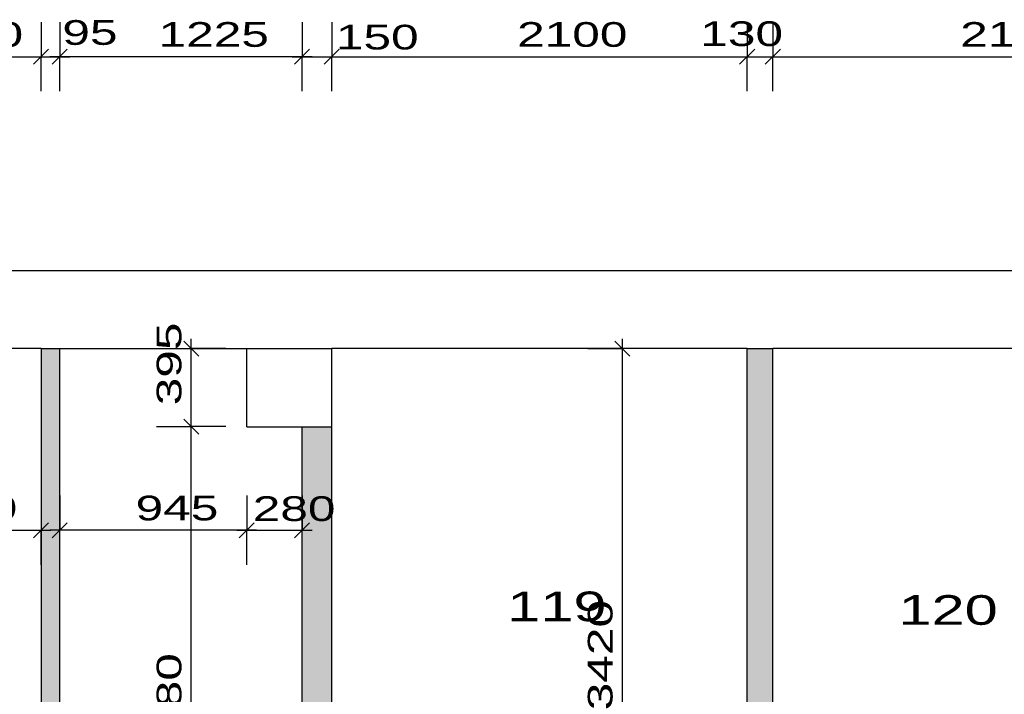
# Model space of a CAD drawing. Extents: x -196363 to 396902, y -489949 to -260582.
# Tile 91 of 256: x 116556 to 121534, y -378416 to -375005. Entities that reach past the tile are written whole.
import ezdxf

# ---------------------------------------------------------------- set-up
doc = ezdxf.new("R2010")
doc.units = 0
doc.header["$MEASUREMENT"] = 0
for name, color, linetype in [('bourani', 15, 'Continuous'), ('koty', 1, 'Continuous'), ('legenda', 1, 'Continuous'), ('noszdiv', 1, 'Continuous'), ('srafbourani', 15, 'Continuous')]:
    doc.layers.add(name, color=color, linetype=linetype)
doc.styles.add('SPIRITTXTSTYLE1', font='ROMAN')
doc.styles.add('SPIRITTXTSTYLE2', font='txt')
doc.dimstyles.new('SPIRITSTYLE126', dxfattribs={"dimtxt": 125, "dimasz": 12.7, "dimexe": 175, "dimexo": 134.165619, "dimgap": 50, "dimtad": 1, "dimdec": 3, "dimzin": 0, "dimdsep": 46, "dimlunit": 7, "dimtxsty": 'SPIRITTXTSTYLE1', "dimblk1": '_TICKMARKS126', "dimblk2": '_TICKMARKS126', "dimsah": 1, "dimcen": 0.09, "dimdle": 50, "dimclrd": 1, "dimclre": 1, "dimclrt": 1, "dimadec": 0, "dimazin": 0, "dimtfac": 1, "dimtdec": 4, "dimtofl": 0, "dimtmove": 1, "dimatfit": 0, "dimfxl": 0, "dimtolj": 1, "dimtzin": 0, "dimarcsym": 0})
doc.dimstyles.new('SPIRITSTYLE130', dxfattribs={"dimtxt": 125, "dimasz": 12.7, "dimexe": 175, "dimexo": 343.839661, "dimgap": 50, "dimtad": 1, "dimdec": 3, "dimzin": 0, "dimdsep": 46, "dimlunit": 7, "dimtxsty": 'SPIRITTXTSTYLE1', "dimblk1": '_TICKMARKS130', "dimblk2": '_TICKMARKS130', "dimsah": 1, "dimcen": 0.09, "dimdle": 50, "dimclrd": 1, "dimclre": 1, "dimclrt": 1, "dimadec": 0, "dimazin": 0, "dimtfac": 1, "dimtdec": 4, "dimtofl": 0, "dimtmove": 1, "dimatfit": 0, "dimfxl": 0, "dimtolj": 1, "dimtzin": 0, "dimarcsym": 0})
doc.dimstyles.new('SPIRITSTYLE131', dxfattribs={"dimtxt": 125, "dimasz": 12.7, "dimexe": 175, "dimexo": 348.875, "dimgap": 50, "dimtad": 1, "dimdec": 3, "dimzin": 0, "dimdsep": 46, "dimlunit": 7, "dimtxsty": 'SPIRITTXTSTYLE1', "dimblk1": '_TICKMARKS131', "dimblk2": '_TICKMARKS131', "dimsah": 1, "dimcen": 0.09, "dimdle": 50, "dimclrd": 1, "dimclre": 1, "dimclrt": 1, "dimadec": 0, "dimazin": 0, "dimtfac": 1, "dimtdec": 4, "dimtofl": 0, "dimtmove": 1, "dimatfit": 0, "dimfxl": 0, "dimtolj": 1, "dimtzin": 0, "dimarcsym": 0})
doc.dimstyles.new('SPIRITSTYLE348', dxfattribs={"dimtxt": 125, "dimasz": 12.7, "dimexe": 175, "dimexo": 184.370316, "dimgap": 50, "dimtad": 1, "dimdec": 3, "dimzin": 0, "dimdsep": 46, "dimlunit": 7, "dimtxsty": 'SPIRITTXTSTYLE1', "dimblk1": '_TICKMARKS348', "dimblk2": '_TICKMARKS348', "dimsah": 1, "dimcen": 0.09, "dimdle": 50, "dimclrd": 1, "dimclre": 1, "dimclrt": 1, "dimadec": 0, "dimazin": 0, "dimtfac": 1, "dimtdec": 4, "dimtofl": 0, "dimtmove": 1, "dimatfit": 0, "dimfxl": 0, "dimtolj": 1, "dimtzin": 0, "dimarcsym": 0})
doc.dimstyles.new('SPIRITSTYLE349', dxfattribs={"dimtxt": 125, "dimasz": 12.7, "dimexe": 175, "dimexo": 245.389847, "dimgap": 50, "dimtad": 1, "dimdec": 3, "dimzin": 0, "dimdsep": 46, "dimlunit": 7, "dimtxsty": 'SPIRITTXTSTYLE1', "dimblk1": '_TICKMARKS349', "dimblk2": '_TICKMARKS349', "dimsah": 1, "dimcen": 0.09, "dimdle": 50, "dimclrd": 1, "dimclre": 1, "dimclrt": 1, "dimadec": 0, "dimazin": 0, "dimtfac": 1, "dimtdec": 4, "dimtofl": 0, "dimtmove": 1, "dimatfit": 0, "dimfxl": 0, "dimtolj": 1, "dimtzin": 0, "dimarcsym": 0})
doc.dimstyles.new('SPIRITSTYLE350', dxfattribs={"dimtxt": 125, "dimasz": 12.7, "dimexe": 175, "dimexo": 105.392189, "dimgap": 50, "dimtad": 1, "dimdec": 3, "dimzin": 0, "dimdsep": 46, "dimlunit": 7, "dimtxsty": 'SPIRITTXTSTYLE1', "dimblk1": '_TICKMARKS350', "dimblk2": '_TICKMARKS350', "dimsah": 1, "dimcen": 0.09, "dimdle": 50, "dimclrd": 1, "dimclre": 1, "dimclrt": 1, "dimadec": 0, "dimazin": 0, "dimtfac": 1, "dimtdec": 4, "dimtofl": 0, "dimtmove": 1, "dimatfit": 0, "dimfxl": 0, "dimtolj": 1, "dimtzin": 0, "dimarcsym": 0})
doc.dimstyles.new('SPIRITSTYLE73', dxfattribs={"dimtxt": 125, "dimasz": 12.7, "dimexe": 175, "dimexo": 1700.904053, "dimgap": 50, "dimtad": 1, "dimdec": 3, "dimzin": 0, "dimdsep": 46, "dimlunit": 7, "dimtxsty": 'SPIRITTXTSTYLE1', "dimblk1": '_TICKMARKS73', "dimblk2": '_TICKMARKS73', "dimsah": 1, "dimcen": 0.09, "dimdle": 50, "dimclrd": 1, "dimclre": 1, "dimclrt": 1, "dimadec": 0, "dimazin": 0, "dimtfac": 1, "dimtdec": 4, "dimtofl": 0, "dimtmove": 1, "dimatfit": 0, "dimfxl": 0, "dimtolj": 1, "dimtzin": 0, "dimarcsym": 0})
doc.dimstyles.new('SPIRITSTYLE74', dxfattribs={"dimtxt": 125, "dimasz": 12.7, "dimexe": 175, "dimexo": 1300.903687, "dimgap": 50, "dimtad": 1, "dimdec": 3, "dimzin": 0, "dimdsep": 46, "dimlunit": 7, "dimtxsty": 'SPIRITTXTSTYLE1', "dimblk1": '_TICKMARKS74', "dimblk2": '_TICKMARKS74', "dimsah": 1, "dimcen": 0.09, "dimdle": 50, "dimclrd": 1, "dimclre": 1, "dimclrt": 1, "dimadec": 0, "dimazin": 0, "dimtfac": 1, "dimtdec": 4, "dimtofl": 0, "dimtmove": 1, "dimatfit": 0, "dimfxl": 0, "dimtolj": 1, "dimtzin": 0, "dimarcsym": 0})
doc.dimstyles.new('SPIRITSTYLE75', dxfattribs={"dimtxt": 125, "dimasz": 12.7, "dimexe": 175, "dimexo": 1695.868774, "dimgap": 50, "dimtad": 1, "dimdec": 3, "dimzin": 0, "dimdsep": 46, "dimlunit": 7, "dimtxsty": 'SPIRITTXTSTYLE1', "dimblk1": '_TICKMARKS75', "dimblk2": '_TICKMARKS75', "dimsah": 1, "dimcen": 0.09, "dimdle": 50, "dimclrd": 1, "dimclre": 1, "dimclrt": 1, "dimadec": 0, "dimazin": 0, "dimtfac": 1, "dimtdec": 4, "dimtofl": 0, "dimtmove": 1, "dimatfit": 0, "dimfxl": 0, "dimtolj": 1, "dimtzin": 0, "dimarcsym": 0})
pattern_1 = [(45.000008, (858026.688, -24615.152), (-8.41899395, 25.25696945), [0, -23.8125])]

# ---------------------------------------------------------------- blocks, each defined once
blk = doc.blocks.new('_TICKMARKS73')
at = {"color": 1, "linetype": 'Continuous'}
blk.add_line((-3, -3), (3, 3), dxfattribs=at)
blk = doc.blocks.new('*D695')
at = {"color": 1, "linetype": 'Continuous', "ltscale": 300}
for p, q in [((115594.2, -375017, 1723.8), (115594.2, -375192, 1723.8)), ((116664.2, -375017, 1723.8), (116664.2, -375192, 1723.8)), ((115544.2, -375192, 1723.8), (116714.2, -375192, 1723.8)), ((115594.2, -375367, 1723.8), (115594.2, -375192, 1723.8)), ((116664.2, -375367, 1723.8), (116664.2, -375192, 1723.8))]:
    blk.add_line(p, q, dxfattribs=at)
at = {"color": 1, "linetype": 'Continuous', "ltscale": 300, "xscale": 12.69999980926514, "yscale": 12.69999980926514, "zscale": 12.69999980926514, "rotation": 180.0000050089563}
blk.add_blockref('_TICKMARKS73', (115594.2, -375192, 1723.8), dxfattribs=at)
at = {"color": 1, "linetype": 'Continuous', "ltscale": 300, "xscale": 12.69999980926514, "yscale": 12.69999980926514, "zscale": 12.69999980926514}
blk.add_blockref('_TICKMARKS73', (116664.2, -375192, 1723.8), dxfattribs=at)
at = {"color": 1, "linetype": 'Continuous', "ltscale": 300, "style": 'SPIRITTXTSTYLE1', "width": 1.5}
blk.add_text('1070', height=125, dxfattribs=at).set_placement((116016.1, -375142, 1723.8))
blk = doc.blocks.new('_TICKMARKS74')
at = {"color": 1, "linetype": 'Continuous'}
blk.add_line((-3, -3), (3, 3), dxfattribs=at)
blk = doc.blocks.new('*D696')
at = {"color": 1, "linetype": 'Continuous', "ltscale": 300}
for p, q in [((116664.2, -375017, 1723.8), (116664.2, -375192, 1723.8)), ((116759.1, -375017, 1723.8), (116759.1, -375192, 1723.8)), ((116614.2, -375192, 1723.8), (116809.1, -375192, 1723.8)), ((116664.2, -375367, 1723.8), (116664.2, -375192, 1723.8)), ((116759.1, -375367, 1723.8), (116759.1, -375192, 1723.8))]:
    blk.add_line(p, q, dxfattribs=at)
at = {"color": 1, "linetype": 'Continuous', "ltscale": 300, "xscale": 12.69999980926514, "yscale": 12.69999980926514, "zscale": 12.69999980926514, "rotation": 180.0000050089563}
blk.add_blockref('_TICKMARKS74', (116664.2, -375192, 1723.8), dxfattribs=at)
at = {"color": 1, "linetype": 'Continuous', "ltscale": 300, "xscale": 12.69999980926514, "yscale": 12.69999980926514, "zscale": 12.69999980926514}
blk.add_blockref('_TICKMARKS74', (116759.1, -375192, 1723.8), dxfattribs=at)
at = {"color": 1, "linetype": 'Continuous', "ltscale": 300, "style": 'SPIRITTXTSTYLE1', "width": 1.5}
blk.add_text('95', height=125, dxfattribs=at).set_placement((116772.1, -375132, 1723.8))
blk = doc.blocks.new('_TICKMARKS75')
at = {"color": 1, "linetype": 'Continuous'}
blk.add_line((-3, -3), (3, 3), dxfattribs=at)
blk = doc.blocks.new('*D697')
at = {"color": 1, "linetype": 'Continuous', "ltscale": 300}
for p, q in [((116759.1, -375017, 1723.8), (116759.1, -375192, 1723.8)), ((117984.2, -375017, 1723.8), (117984.2, -375192, 1723.8)), ((118034.2, -375192, 1723.8), (116709.1, -375192, 1723.8)), ((116759.1, -375367, 1723.8), (116759.1, -375192, 1723.8)), ((117984.2, -375367, 1723.8), (117984.2, -375192, 1723.8))]:
    blk.add_line(p, q, dxfattribs=at)
at = {"color": 1, "linetype": 'Continuous', "ltscale": 300, "xscale": 12.69999980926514, "yscale": 12.69999980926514, "zscale": 12.69999980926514}
for p, rotation in [((116759.1, -375192, 1723.8), 180.0000050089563), ((117984.2, -375192, 1723.8), 360.0000100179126)]:
    blk.add_blockref('_TICKMARKS75', p, dxfattribs=dict(at, rotation=rotation))
at = {"color": 1, "linetype": 'Continuous', "ltscale": 300, "style": 'SPIRITTXTSTYLE1', "width": 1.5}
blk.add_text('1225', height=125, rotation=360, dxfattribs=at).set_placement((117258.6, -375142, 1723.8))
blk = doc.blocks.new('*D698')
at = {"color": 1, "linetype": 'Continuous', "ltscale": 300}
for p, q in [((117984.2, -375017, 1723.8), (117984.2, -375192, 1723.8)), ((118134.2, -375017, 1723.8), (118134.2, -375192, 1723.8)), ((117934.2, -375192, 1723.8), (118184.2, -375192, 1723.8)), ((117984.2, -375367, 1723.8), (117984.2, -375192, 1723.8)), ((118134.2, -375367, 1723.8), (118134.2, -375192, 1723.8))]:
    blk.add_line(p, q, dxfattribs=at)
at = {"color": 1, "linetype": 'Continuous', "ltscale": 300, "xscale": 12.69999980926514, "yscale": 12.69999980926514, "zscale": 12.69999980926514, "rotation": 180.0000050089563}
blk.add_blockref('_TICKMARKS75', (117984.2, -375192, 1723.8), dxfattribs=at)
at = {"color": 1, "linetype": 'Continuous', "ltscale": 300, "xscale": 12.69999980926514, "yscale": 12.69999980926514, "zscale": 12.69999980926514}
blk.add_blockref('_TICKMARKS75', (118134.2, -375192, 1723.8), dxfattribs=at)
at = {"color": 1, "linetype": 'Continuous', "ltscale": 300, "style": 'SPIRITTXTSTYLE1', "width": 1.5}
blk.add_text('150', height=125, dxfattribs=at).set_placement((118154.9, -375155.4, 1723.8))
blk = doc.blocks.new('*D699')
at = {"color": 1, "linetype": 'Continuous', "ltscale": 300}
for p, q in [((118134.2, -375017, 1723.8), (118134.2, -375192, 1723.8)), ((120234.2, -375017, 1723.8), (120234.2, -375192, 1723.8)), ((118084.2, -375192, 1723.8), (120284.2, -375192, 1723.8)), ((118134.2, -375367, 1723.8), (118134.2, -375192, 1723.8)), ((120234.2, -375367, 1723.8), (120234.2, -375192, 1723.8))]:
    blk.add_line(p, q, dxfattribs=at)
at = {"color": 1, "linetype": 'Continuous', "ltscale": 300, "xscale": 12.69999980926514, "yscale": 12.69999980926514, "zscale": 12.69999980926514, "rotation": 180.0000050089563}
blk.add_blockref('_TICKMARKS74', (118134.2, -375192, 1723.8), dxfattribs=at)
at = {"color": 1, "linetype": 'Continuous', "ltscale": 300, "xscale": 12.69999980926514, "yscale": 12.69999980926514, "zscale": 12.69999980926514}
blk.add_blockref('_TICKMARKS74', (120234.2, -375192, 1723.8), dxfattribs=at)
at = {"color": 1, "linetype": 'Continuous', "ltscale": 300, "style": 'SPIRITTXTSTYLE1', "width": 1.5}
blk.add_text('2100', height=125, dxfattribs=at).set_placement((119071.1, -375142, 1723.8))
blk = doc.blocks.new('*D700')
at = {"color": 1, "linetype": 'Continuous', "ltscale": 300}
for p, q in [((120234.2, -375017, 1723.8), (120234.2, -375192, 1723.8)), ((120364.1, -375017, 1723.8), (120364.1, -375192, 1723.8)), ((120184.2, -375192, 1723.8), (120414.1, -375192, 1723.8)), ((120234.2, -375367, 1723.8), (120234.2, -375192, 1723.8)), ((120364.1, -375367, 1723.8), (120364.1, -375192, 1723.8))]:
    blk.add_line(p, q, dxfattribs=at)
at = {"color": 1, "linetype": 'Continuous', "ltscale": 300, "xscale": 12.69999980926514, "yscale": 12.69999980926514, "zscale": 12.69999980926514, "rotation": 180.0000050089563}
blk.add_blockref('_TICKMARKS74', (120234.2, -375192, 1723.8), dxfattribs=at)
at = {"color": 1, "linetype": 'Continuous', "ltscale": 300, "xscale": 12.69999980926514, "yscale": 12.69999980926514, "zscale": 12.69999980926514}
blk.add_blockref('_TICKMARKS74', (120364.1, -375192, 1723.8), dxfattribs=at)
at = {"color": 1, "linetype": 'Continuous', "ltscale": 300, "style": 'SPIRITTXTSTYLE1', "width": 1.5}
blk.add_text('130', height=125, dxfattribs=at).set_placement((119997.2, -375138, 1723.8))
blk = doc.blocks.new('*D701')
at = {"color": 1, "linetype": 'Continuous', "ltscale": 300}
for p, q in [((120364.1, -375017, 1723.8), (120364.1, -375192, 1723.8)), ((122484.2, -375017, 1723.8), (122484.2, -375192, 1723.8)), ((120314.2, -375192, 1723.8), (122534.1, -375192, 1723.8)), ((120364.1, -375367, 1723.8), (120364.1, -375192, 1723.8)), ((122484.2, -375367, 1723.8), (122484.2, -375192, 1723.8))]:
    blk.add_line(p, q, dxfattribs=at)
at = {"color": 1, "linetype": 'Continuous', "ltscale": 300, "xscale": 12.69999980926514, "yscale": 12.69999980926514, "zscale": 12.69999980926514, "rotation": 180.0000050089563}
blk.add_blockref('_TICKMARKS74', (120364.1, -375192, 1723.8), dxfattribs=at)
at = {"color": 1, "linetype": 'Continuous', "ltscale": 300, "xscale": 12.69999980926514, "yscale": 12.69999980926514, "zscale": 12.69999980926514}
blk.add_blockref('_TICKMARKS74', (122484.2, -375192, 1723.8), dxfattribs=at)
at = {"color": 1, "linetype": 'Continuous', "ltscale": 300, "style": 'SPIRITTXTSTYLE1', "width": 1.5}
blk.add_text('2120', height=125, dxfattribs=at).set_placement((121311.1, -375142, 1723.8))
blk = doc.blocks.new('_TICKMARKS126')
at = {"color": 1, "linetype": 'Continuous'}
blk.add_line((-3, -3), (3, 3), dxfattribs=at)
blk = doc.blocks.new('*D803')
at = {"color": 1, "linetype": 'Continuous', "ltscale": 300}
for p, q in [((121783.3, -380137.9, 1723.8), (121783.3, -376617.9, 1723.8)), ((121608.3, -376667.9, 1723.8), (121783.3, -376667.9, 1723.8)), ((121958.3, -376667.9, 1723.8), (121783.3, -376667.9, 1723.8)), ((121608.3, -380087.9, 1723.8), (121783.3, -380087.9, 1723.8)), ((121958.3, -380087.9, 1723.8), (121783.3, -380087.9, 1723.8))]:
    blk.add_line(p, q, dxfattribs=at)
at = {"color": 1, "linetype": 'Continuous', "ltscale": 300, "xscale": 12.69999980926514, "yscale": 12.69999980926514, "zscale": 12.69999980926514}
for p, rotation in [((121783.3, -376667.9, 1723.8), 90.00000250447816), ((121783.3, -380087.9, 1723.8), 270.0000006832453)]:
    blk.add_blockref('_TICKMARKS126', p, dxfattribs=dict(at, rotation=rotation))
at = {"color": 1, "linetype": 'Continuous', "ltscale": 300, "style": 'SPIRITTXTSTYLE1', "width": 1.5}
blk.add_text('3420', height=125, rotation=90, dxfattribs=at).set_placement((121733.3, -378496.9, 1723.8))
blk = doc.blocks.new('_TICKMARKS348')
at = {"color": 1, "linetype": 'Continuous'}
blk.add_line((-3, -3), (3, 3), dxfattribs=at)
blk = doc.blocks.new('*D805')
at = {"color": 1, "linetype": 'Continuous', "ltscale": 300}
for p, q in [((119603.5, -380137.9, 1723.8), (119603.5, -376617.9, 1723.8)), ((119428.5, -376667.9, 1723.8), (119603.5, -376667.9, 1723.8)), ((119778.5, -376667.9, 1723.8), (119603.5, -376667.9, 1723.8)), ((119428.5, -380087.9, 1723.8), (119603.5, -380087.9, 1723.8)), ((119778.5, -380087.9, 1723.8), (119603.5, -380087.9, 1723.8))]:
    blk.add_line(p, q, dxfattribs=at)
at = {"color": 1, "linetype": 'Continuous', "ltscale": 300, "xscale": 12.69999980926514, "yscale": 12.69999980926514, "zscale": 12.69999980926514}
for p, rotation in [((119603.5, -376667.9, 1723.8), 90.00000250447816), ((119603.5, -380087.9, 1723.8), 270.0000006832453)]:
    blk.add_blockref('_TICKMARKS348', p, dxfattribs=dict(at, rotation=rotation))
at = {"color": 1, "linetype": 'Continuous', "ltscale": 300, "style": 'SPIRITTXTSTYLE1', "width": 1.5}
blk.add_text('3420', height=125, rotation=90, dxfattribs=at).set_placement((119553.5, -378496.9, 1723.8))
blk = doc.blocks.new('_TICKMARKS349')
at = {"color": 1, "linetype": 'Continuous'}
blk.add_line((-3, -3), (3, 3), dxfattribs=at)
blk = doc.blocks.new('*D806')
at = {"color": 1, "linetype": 'Continuous', "ltscale": 300}
for p, q in [((117423.8, -380292.9, 1723.8), (117423.8, -377012.8, 1723.8)), ((117248.8, -377062.8, 1723.8), (117423.8, -377062.8, 1723.8)), ((117598.8, -377062.8, 1723.8), (117423.8, -377062.8, 1723.8)), ((117248.8, -380242.9, 1723.8), (117423.8, -380242.9, 1723.8)), ((117598.8, -380242.9, 1723.8), (117423.8, -380242.9, 1723.8))]:
    blk.add_line(p, q, dxfattribs=at)
at = {"color": 1, "linetype": 'Continuous', "ltscale": 300, "xscale": 12.69999980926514, "yscale": 12.69999980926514, "zscale": 12.69999980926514}
for p, rotation in [((117423.8, -377062.8, 1723.8), 90.00000250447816), ((117423.8, -380242.9, 1723.8), 270.0000006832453)]:
    blk.add_blockref('_TICKMARKS349', p, dxfattribs=dict(at, rotation=rotation))
at = {"color": 1, "linetype": 'Continuous', "ltscale": 300, "style": 'SPIRITTXTSTYLE1', "width": 1.5}
blk.add_text('3180', height=125, rotation=90, dxfattribs=at).set_placement((117373.8, -378765.9, 1723.8))
blk = doc.blocks.new('_TICKMARKS350')
at = {"color": 1, "linetype": 'Continuous'}
blk.add_line((-3, -3), (3, 3), dxfattribs=at)
blk = doc.blocks.new('*D808')
at = {"color": 1, "linetype": 'Continuous', "ltscale": 300}
for p, q in [((117423.8, -377112.8, 1723.8), (117423.8, -376617.9, 1723.8)), ((117248.8, -376667.9, 1723.8), (117423.8, -376667.9, 1723.8)), ((117598.8, -376667.9, 1723.8), (117423.8, -376667.9, 1723.8)), ((117248.8, -377062.8, 1723.8), (117423.8, -377062.8, 1723.8)), ((117598.8, -377062.8, 1723.8), (117423.8, -377062.8, 1723.8))]:
    blk.add_line(p, q, dxfattribs=at)
at = {"color": 1, "linetype": 'Continuous', "ltscale": 300, "xscale": 12.69999980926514, "yscale": 12.69999980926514, "zscale": 12.69999980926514}
for p, rotation in [((117423.8, -376667.9, 1723.8), 90.00000250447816), ((117423.8, -377062.8, 1723.8), 270.0000006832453)]:
    blk.add_blockref('_TICKMARKS350', p, dxfattribs=dict(at, rotation=rotation))
at = {"color": 1, "linetype": 'Continuous', "ltscale": 300, "style": 'SPIRITTXTSTYLE1', "width": 1.5}
blk.add_text('395', height=125, rotation=90, dxfattribs=at).set_placement((117373.8, -376954.7, 1723.8))
blk = doc.blocks.new('_TICKMARKS130')
at = {"color": 1, "linetype": 'Continuous'}
blk.add_line((-3, -3), (3, 3), dxfattribs=at)
blk = doc.blocks.new('*D810')
at = {"color": 1, "linetype": 'Continuous', "ltscale": 300}
for p, q in [((115754.1, -377411.7, 1723.8), (115754.1, -377586.7, 1723.8)), ((116664.2, -377411.7, 1723.8), (116664.2, -377586.7, 1723.8)), ((115704.2, -377586.7, 1723.8), (116714.2, -377586.7, 1723.8)), ((115754.1, -377761.7, 1723.8), (115754.1, -377586.7, 1723.8)), ((116664.2, -377761.7, 1723.8), (116664.2, -377586.7, 1723.8))]:
    blk.add_line(p, q, dxfattribs=at)
at = {"color": 1, "linetype": 'Continuous', "ltscale": 300, "xscale": 12.69999980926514, "yscale": 12.69999980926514, "zscale": 12.69999980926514, "rotation": 180.0000050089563}
blk.add_blockref('_TICKMARKS130', (115754.1, -377586.7, 1723.8), dxfattribs=at)
at = {"color": 1, "linetype": 'Continuous', "ltscale": 300, "xscale": 12.69999980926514, "yscale": 12.69999980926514, "zscale": 12.69999980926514}
blk.add_blockref('_TICKMARKS130', (116664.2, -377586.7, 1723.8), dxfattribs=at)
at = {"color": 1, "linetype": 'Continuous', "ltscale": 300, "style": 'SPIRITTXTSTYLE1', "width": 1.5}
blk.add_text('910', height=125, dxfattribs=at).set_placement((116125.8, -377536.8, 1723.8))
blk = doc.blocks.new('_TICKMARKS131')
at = {"color": 1, "linetype": 'Continuous'}
blk.add_line((-3, -3), (3, 3), dxfattribs=at)
blk = doc.blocks.new('*D811')
at = {"color": 1, "linetype": 'Continuous', "ltscale": 300}
for p, q in [((116759.1, -377411.7, 1723.8), (116759.1, -377586.7, 1723.8)), ((117704.2, -377411.7, 1723.8), (117704.2, -377586.7, 1723.8)), ((117754.2, -377586.7, 1723.8), (116709.1, -377586.7, 1723.8)), ((116759.1, -377761.7, 1723.8), (116759.1, -377586.7, 1723.8)), ((117704.2, -377761.7, 1723.8), (117704.2, -377586.7, 1723.8))]:
    blk.add_line(p, q, dxfattribs=at)
at = {"color": 1, "linetype": 'Continuous', "ltscale": 300, "xscale": 12.69999980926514, "yscale": 12.69999980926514, "zscale": 12.69999980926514}
for p, rotation in [((116759.1, -377586.7, 1723.8), 180.0000050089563), ((117704.2, -377586.7, 1723.8), 360.0000100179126)]:
    blk.add_blockref('_TICKMARKS131', p, dxfattribs=dict(at, rotation=rotation))
at = {"color": 1, "linetype": 'Continuous', "ltscale": 300, "style": 'SPIRITTXTSTYLE1', "width": 1.5}
blk.add_text('945', height=125, rotation=360, dxfattribs=at).set_placement((117142.4, -377536.8, 1723.8))
blk = doc.blocks.new('*D812')
at = {"color": 1, "linetype": 'Continuous', "ltscale": 300}
for p, q in [((117704.2, -377411.7, 1723.8), (117704.2, -377586.7, 1723.8)), ((117984.2, -377411.7, 1723.8), (117984.2, -377586.7, 1723.8)), ((117654.2, -377586.7, 1723.8), (118034.2, -377586.7, 1723.8)), ((117704.2, -377761.7, 1723.8), (117704.2, -377586.7, 1723.8)), ((117984.2, -377761.7, 1723.8), (117984.2, -377586.7, 1723.8))]:
    blk.add_line(p, q, dxfattribs=at)
at = {"color": 1, "linetype": 'Continuous', "ltscale": 300, "xscale": 12.69999980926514, "yscale": 12.69999980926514, "zscale": 12.69999980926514, "rotation": 180.0000050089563}
blk.add_blockref('_TICKMARKS131', (117704.2, -377586.7, 1723.8), dxfattribs=at)
at = {"color": 1, "linetype": 'Continuous', "ltscale": 300, "xscale": 12.69999980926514, "yscale": 12.69999980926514, "zscale": 12.69999980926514}
blk.add_blockref('_TICKMARKS131', (117984.2, -377586.7, 1723.8), dxfattribs=at)
at = {"color": 1, "linetype": 'Continuous', "ltscale": 300, "style": 'SPIRITTXTSTYLE1', "width": 1.5}
blk.add_text('280', height=125, dxfattribs=at).set_placement((117734.5, -377539.9, 1723.8))

msp = doc.modelspace()

# ---------------------------------------------------------------- hatches: boundary and pattern name
at = {"layer": 'srafbourani', "linetype": 'Continuous', "ltscale": 300}
h = msp.add_hatch(dxfattribs=at)
h.set_pattern_fill('Nasyp-1', color=15, scale=23.8125, angle=45.00000808, style=0, pattern_type=2)
h.set_pattern_definition(pattern_1)
h.paths.add_polyline_path([(116759.14062, -376667.875), (116664.1875, -376667.875), (116664.1875, -380532.875), (116569.13281, -380532.875), (116549.1875, -380532.875), (116519.125, -380532.875), (116519.125, -380632.875), (116549.1875, -380632.875), (116549.1875, -380682.875), (116839.15625, -380682.875), (116839.15625, -380632.875), (116869.17188, -380632.875), (116869.17188, -380532.875), (116839.15625, -380532.875), (116759.14062, -380532.875)], flags=0)
h = msp.add_hatch(dxfattribs=at)
h.set_pattern_fill('Nasyp-1', color=15, scale=23.8125, angle=45.00000808, style=0, pattern_type=2)
h.set_pattern_definition(pattern_1)
h.paths.add_polyline_path([(119244.17188, -380087.875), (119244.17188, -380557.875), (119119.15625, -380557.875), (119119.15625, -380582.875), (119089.1875, -380582.875), (119089.1875, -380682.875), (119119.15625, -380682.875), (119139.19531, -380682.875), (119394.1875, -380682.875), (119394.1875, -380237.875), (121324.19531, -380237.875), (121324.19531, -380682.875), (121484.17969, -380682.875), (121504.17188, -380682.875), (121534.14062, -380682.875), (121534.14062, -380582.875), (121504.17188, -380582.875), (121504.17188, -380557.875), (121474.16406, -380557.875), (121474.16406, -380087.875), (120364.14844, -380087.875), (120364.14844, -376667.875), (120234.17188, -376667.875), (120234.17188, -380087.875)], flags=0)
h = msp.add_hatch(dxfattribs=at)
h.set_pattern_fill('Nasyp-1', color=15, scale=23.8125, angle=45.00000808, style=0, pattern_type=2)
h.set_pattern_definition(pattern_1)
h.paths.add_polyline_path([(117984.1875, -380242.875), (118134.16406, -380242.875), (118134.16406, -377062.84375), (117984.1875, -377062.84375)], flags=0)

# ---------------------------------------------------------------- linework, layer by layer
at = {"layer": 'bourani', "color": 15, "linetype": 'Continuous', "ltscale": 300}
for p, q in [((116664.1875, -376667.875, 2623.80005), (116664.1875, -380532.875, 2623.80005)), ((116759.14062, -380532.875, 2623.80005), (116759.14062, -376667.875, 2623.80005)), ((120234.17188, -380087.875, 2623.80005), (120234.17188, -376667.875, 2623.80005)), ((120364.14844, -380087.875, 2623.80005), (120364.14844, -376667.875, 2623.80005)), ((117984.1875, -380242.875, 2623.80005), (117984.1875, -377062.84375, 2623.80005)), ((118134.16406, -380242.875, 2623.80005), (118134.16406, -377062.84375, 2623.80005))]:
    msp.add_line(p, q, dxfattribs=at)
at = {"layer": 'noszdiv', "color": 1, "linetype": 'Continuous', "ltscale": 300}
for p, q in [((114944.125, -376272.875, 2623.80005), (126959.17188, -376272.875, 2623.80005)), ((116664.1875, -376667.875, 2623.80005), (115754.14844, -376667.875, 2623.80005)), ((116759.14062, -376667.875, 2623.80005), (117704.19531, -376667.875, 2623.80005)), ((117704.19531, -377062.84375, 2623.80005), (117704.19531, -376667.875, 2623.80005)), ((117704.19531, -376667.875, 2623.80005), (118134.16406, -376667.875, 2623.80005)), ((120234.17188, -376667.875, 2623.80005), (118134.16406, -376667.875, 2623.80005)), ((118134.16406, -377062.84375, 2623.80005), (118134.16406, -376667.875, 2623.80005)), ((122484.15625, -376667.875, 2623.80005), (120364.14844, -376667.875, 2623.80005)), ((117704.19531, -377062.84375, 2623.80005), (117984.1875, -377062.84375, 2623.80005)), ((117984.1875, -377062.84375, 2623.80005), (118134.16406, -377062.84375, 2623.80005))]:
    msp.add_line(p, q, dxfattribs=at)
at = {"layer": 'srafbourani', "color": 15, "linetype": 'Continuous', "ltscale": 300}
for p, q in [((116664.1875, -376667.875, 1723.80005), (116759.14062, -376667.875, 1723.80005)), ((120234.17188, -376667.875, 1723.80005), (120364.14844, -376667.875, 1723.80005))]:
    msp.add_line(p, q, dxfattribs=at)

# ---------------------------------------------------------------- texts
at = {"layer": 'legenda', "color": 1, "linetype": 'Continuous', "ltscale": 300, "style": 'SPIRITTXTSTYLE2', "width": 1.5}
for s, p in [('119', (119021.32812, -378046.5625, 1723.80005)), ('120', (120998.95312, -378064.875, 1723.80005))]:
    msp.add_text(s, height=150, dxfattribs=at).set_placement(p)

# ---------------------------------------------------------------- dimensions: what is measured, and where the dimension line sits
at = {"layer": 'koty', "color": 1, "linetype": 'Continuous', "ltscale": 300}
for base, p1, p2, dimstyle, picture, middle in [((115594.16406, -375191.96875, 1723.80005), (115594.16406, -377067.875, 1723.80005), (116664.1875, -377067.875, 1723.80005), 'SPIRITSTYLE73', '*D695', (116129.17188, -375191.96875, 1723.80005)), ((117984.1875, -375191.96875, 1723.80005), (117984.1875, -377062.84375, 1723.80005), (116759.14062, -377062.84375, 1723.80005), 'SPIRITSTYLE75', '*D697', (117371.66406, -375191.96875, 1723.80005)), ((118134.16406, -375191.96875, 1723.80005), (118134.16406, -376667.875, 1723.80005), (120234.17188, -376667.875, 1723.80005), 'SPIRITSTYLE74', '*D699', (119184.16406, -375191.96875, 1723.80005)), ((120364.14844, -375191.96875, 1723.80005), (120364.14844, -376667.875, 1723.80005), (122484.15625, -376667.875, 1723.80005), 'SPIRITSTYLE74', '*D701', (121424.15625, -375191.96875, 1723.80005)), ((117704.19531, -377586.71875, 1723.80005), (117704.19531, -377062.84375, 1723.80005), (116759.14062, -376667.875, 1723.80005), 'SPIRITSTYLE131', '*D811', (117231.66406, -377586.71875, 1723.80005)), ((115754.14844, -377586.71875, 1723.80005), (115754.14844, -377067.875, 1723.80005), (116664.1875, -377067.875, 1723.80005), 'SPIRITSTYLE130', '*D810', (116209.16406, -377586.71875, 1723.80005))]:
    dim = msp.add_linear_dim(base=base, p1=p1, p2=p2, dimstyle=dimstyle, dxfattribs=at)
    dim.commit()
    dim.dimension.update_dxf_attribs({"geometry": picture, "text_midpoint": middle})
for base, p1, p2, dimstyle, picture, middle in [((116664.1875, -375191.96875, 1723.80005), (116664.1875, -376667.875, 1723.80005), (116759.14062, -376667.875, 1723.80005), 'SPIRITSTYLE74', '*D696', (116908.99219, -375131.96875)), ((117984.1875, -375191.96875, 1723.80005), (117984.1875, -377062.84375, 1723.80005), (118134.16406, -377062.84375, 1723.80005), 'SPIRITSTYLE75', '*D698', (118303.75, -375155.375)), ((120234.17188, -375191.96875, 1723.80005), (120234.17188, -376667.875, 1723.80005), (120364.14844, -376667.875, 1723.80005), 'SPIRITSTYLE74', '*D700', (120140.10156, -375138)), ((117704.19531, -377586.71875, 1723.80005), (117704.19531, -377062.84375, 1723.80005), (117984.1875, -377062.84375, 1723.80005), 'SPIRITSTYLE131', '*D812', (117883.3125, -377539.875))]:
    dim = msp.add_linear_dim(base=base, p1=p1, p2=p2, dimstyle=dimstyle, dxfattribs=at)
    dim.commit()
    dim.dimension.update_dxf_attribs({"geometry": picture, "text_midpoint": middle, "dimtype": 160})
for base, p1, p2, dimstyle, picture, middle in [((117423.80469, -377062.84375, 1723.80005), (117704.19531, -377062.84375, 1723.80005), (117704.19531, -376667.875, 1723.80005), 'SPIRITSTYLE350', '*D808', (117423.80469, -376865.34375, 1723.80005)), ((119603.53906, -380087.875, 1723.80005), (119244.17188, -380087.875, 1723.80005), (119184.14062, -376667.875, 1723.80005), 'SPIRITSTYLE348', '*D805', (119603.53906, -378377.90625, 1723.80005)), ((121783.32812, -380087.875, 1723.80005), (121474.16406, -380087.875, 1723.80005), (121474.16406, -376667.875, 1723.80005), 'SPIRITSTYLE126', '*D803', (121783.32812, -378377.90625, 1723.80005)), ((117423.80469, -380242.875, 1723.80005), (117844.19531, -380242.875, 1723.80005), (117984.1875, -377062.84375, 1723.80005), 'SPIRITSTYLE349', '*D806', (117423.80469, -378652.84375, 1723.80005))]:
    dim = msp.add_linear_dim(base=base, p1=p1, p2=p2, angle=90.0000025, dimstyle=dimstyle, dxfattribs=at)
    dim.commit()
    dim.dimension.update_dxf_attribs({"geometry": picture, "text_midpoint": middle})

doc.saveas('drawing.dxf')
